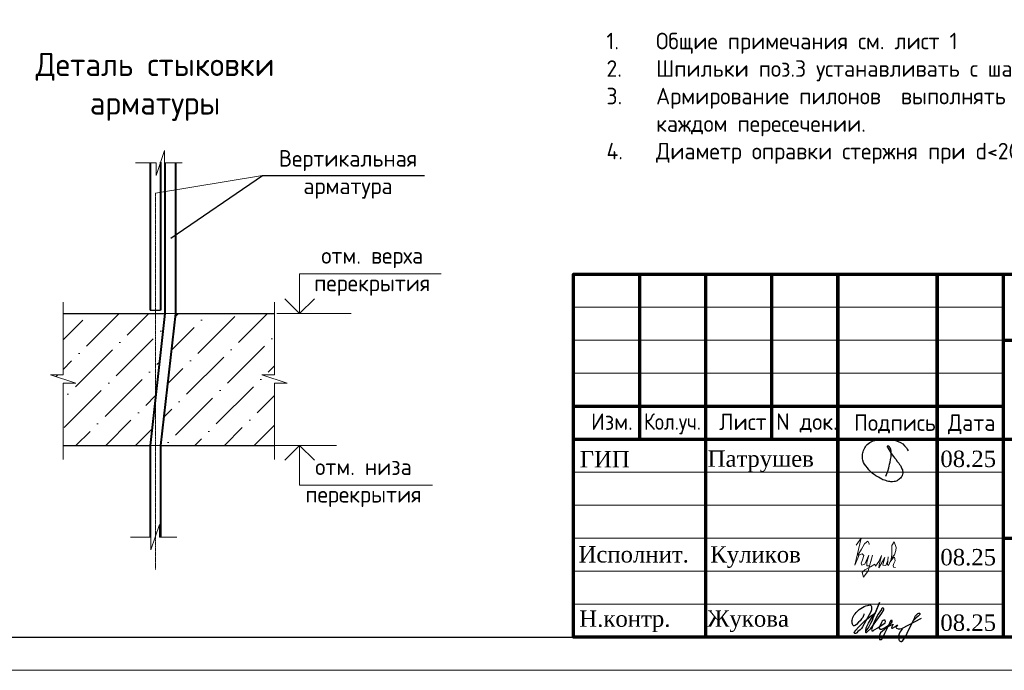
# Model space of a CAD drawing. Header units: millimetres. Extents: x 369815 to 1481759, y -423071 to -27917.
# Tile 23 of 256: x 512411 to 527311, y -396966 to -387112. Entities that reach past the tile are written whole.
import ezdxf

# ---------------------------------------------------------------- set-up
doc = ezdxf.new("R2010")
doc.units = ezdxf.units.MM
doc.linetypes.add('CENTER2', pattern=[28.575, 19.05, -3.175, 3.175, -3.175])
for name, color, linetype in [('PDF7_Text', 7, 'Continuous'), ('PDF8_Text', 7, 'Continuous'), ('ТОЛСТЫЕ_ОСНОВНЫЕ', 6, 'Continuous')]:
    doc.layers.add(name, color=color, linetype=linetype)
for name, color, linetype, lineweight in [('Выноски', 20, 'Continuous', 20), ('подоснова', 151, 'Continuous', 5), ('размер', 1, 'Continuous', 25), ('РАЗМЕРЫ', 1, 'Continuous', 9), ('Рамка', 7, 'Continuous', 70), ('Текст', 7, 'Continuous', 25), ('ТОНКИЕ', 7, 'Continuous', 9)]:
    doc.layers.add(name, color=color, linetype=linetype, lineweight=lineweight)
doc.styles.add('GOST-2.304_Type-B', font='GOST_Common.ttf')
doc.styles.add('PDF Times New Roman', font='times.ttf')
doc.styles.add('style_Tonin', font='simplex.shx', dxfattribs={"width": 0.9})
doc.styles.add('ГОСТ', font='GOST_Common.ttf')
doc.dimstyles.new('20', dxfattribs={"dimtxt": 2.5, "dimasz": 2.5, "dimexe": 1.25, "dimexo": 0.625, "dimtad": 1, "dimdec": 0, "dimlfac": 20, "dimtxsty": 'style_Tonin', "dimblk": 'ARCHTICK', "dimcen": 0, "dimclrt": 256, "dimadec": 0, "dimazin": 0, "dimtfac": 1, "dimtdec": 0, "dimtmove": 0, "dimatfit": 0, "dimfxl": 1, "dimarcsym": 0})

# ---------------------------------------------------------------- blocks, each defined once
blk = doc.blocks.new('*U78')
at = {"layer": 'ТОЛСТЫЕ_ОСНОВНЫЕ', "color": 6}
blk.add_lwpolyline([(20, 5), (415, 5), (415, 292), (20, 292)], close=True, dxfattribs=at)
at = {"layer": 'ТОНКИЕ'}
blk.add_lwpolyline([(0, 0), (420, 0), (420, 297), (0, 297)], close=True, dxfattribs=at)
blk = doc.blocks.new('11')
at = {"layer": 'Выноски'}
for p, q in [((47962, 66737), (47989, 66781)), ((47989, 66781), (48016, 66806)), ((48016, 66806), (48038, 66823)), ((48038, 66823), (48060, 66786)), ((48060, 66786), (48058, 66769)), ((47885, 66608), (47944, 66700)), ((47944, 66700), (47962, 66737))]:
    blk.add_line(p, q, dxfattribs=at)
blk.add_lwpolyline([(47863, 66761), (47937, 66865), (47843, 66458), (47885, 66564), (47905, 66616), (47954, 66628), (47979, 66606), (47957, 66539), (47937, 66487), (47947, 66458), (47991, 66470), (48051, 66611), (48041, 66569), (48023, 66505), (48023, 66448), (48065, 66448), (48090, 66529), (48110, 66608), (48043, 66369), (47972, 66275), (47954, 66344), (47991, 66389), (48078, 66431), (48142, 66470), (48154, 66441), (48204, 66512), (48246, 66606), (48209, 66455), (48204, 66418), (48295, 66574), (48265, 66463), (48265, 66455), (48312, 66453), (48342, 66529), (48347, 66584), (48337, 66465), (48349, 66453), (48401, 66569), (48443, 66616), (48461, 66678), (48466, 66727), (48436, 66811), (48399, 66754), (48399, 66618), (48389, 66549), (48374, 66507), (48416, 66564), (48441, 66576), (48451, 66524), (48433, 66482), (48419, 66453), (48424, 66428), (48458, 66421)], dxfattribs=at)
blk = doc.blocks.new('яяя')
at = {"lineweight": 30}
for points in [[(345424, 110432), (345425, 110410), (345424, 110397), (345417, 110379), (345406, 110350), (345390, 110319), (345357, 110275), (345310, 110221), (345265, 110176), (345198, 110110), (345161, 110077), (345133, 110066), (345116, 110066), (345102, 110075), (345090, 110091), (345082, 110115), (345074, 110146), (345066, 110182), (345064, 110206), (345067, 110234), (345077, 110278), (345095, 110320), (345114, 110361), (345134, 110395), (345159, 110428), (345195, 110469), (345228, 110506), (345284, 110560), (345331, 110595), (345379, 110625), (345435, 110648), (345486, 110670), (345532, 110686), (345573, 110696), (345605, 110698), (345621, 110695), (345635, 110687), (345648, 110671), (345656, 110649), (345659, 110625), (345659, 110583), (345656, 110553), (345647, 110523), (345635, 110489), (345387, 110033), (345349, 109985), (345311, 109948), (345247, 109889), (345209, 109858), (345192, 109844), (345180, 109837), (345157, 109833), (345150, 109835), (345140, 109842), (345135, 109856), (345138, 109881), (345148, 109892), (345183, 109930), (345267, 110024), (345343, 110105), (345455, 110213), (345617, 110343), (345775, 110456), (345811, 110526), (345838, 110607), (345890, 110740), (345902, 110771), (345698, 110295), (345672, 110226), (345626, 110132), (345572, 110032), (345518, 109953), (345481, 109918), (345497, 110001), (345567, 110147), (345655, 110301), (345760, 110442)], [(345481, 109918), (345476, 109896), (345475, 109874), (345485, 109861), (345506, 109866), (345539, 109891), (345632, 109983), (345968, 110450), (346022, 110527), (346029, 110560), (346027, 110579), (346026, 110590), (346010, 110605), (345993, 110609), (345975, 110601), (345962, 110584), (345954, 110562), (345857, 110421), (345783, 110292), (345741, 110183), (345701, 110079), (345665, 109985), (345660, 109952), (345666, 109929), (345669, 109915), (345682, 109910), (345702, 109914), (345735, 109941), (345846, 110007), (346065, 110160), (346075, 110193), (346070, 110217), (346066, 110236), (346052, 110241), (346030, 110241), (346007, 110228), (345978, 110203), (345960, 110164), (345892, 110010), (345895, 109986), (345904, 109966), (345925, 109964), (345969, 109968), (346045, 110000), (346218, 110114), (346261, 110154), (346280, 110184), (346282, 110210), (346278, 110225), (346263, 110229), (346241, 110222), (346220, 110198), (346162, 110049), (345989, 109904), (345932, 109849), (345906, 109805), (345891, 109739), (345890, 109690), (345899, 109652), (345924, 109647), (345956, 109655), (345980, 109674), (346058, 109838), (346158, 110046), (346261, 110098), (346314, 110120), (346292, 110079), (346269, 110036), (346261, 110008), (346267, 109998), (346293, 109998), (346363, 110039), (346445, 110095), (346421, 110068), (346414, 110040), (346407, 110011), (346416, 109990), (346466, 109972), (346509, 109977), (346574, 109984), (347172, 110293)], [(346586, 109971), (346543, 109917), (346509, 109873), (346489, 109825), (346475, 109767), (346472, 109710), (346478, 109675), (346485, 109641), (346501, 109621), (346517, 109602), (346542, 109589), (346568, 109592), (346605, 109620), (346680, 109731), (346736, 109842), (346865, 110115), (346962, 110290), (346969, 110318), (346979, 110360), (347013, 110403), (347056, 110434), (347091, 110450), (347109, 110450), (347121, 110434), (347115, 110405), (347072, 110355), (347012, 110307), (346924, 110222)]]:
    blk.add_lwpolyline(points, dxfattribs=at)
blk = doc.blocks.new('Патрушев')
at = {"color": 5, "lineweight": 25}
blk.add_lwpolyline([(58.5, -35.09), (59.7, -31.98), (60.22, -29.81), (60.47, -28.76), (60.76, -27.56), (61.06, -26.32), (61.37, -24.67), (61.64, -22.98), (61.77, -21.63), (61.83, -20.46), (61.74, -19.5), (61.5, -18.56), (61.27, -17.93), (60.96, -17.34), (60.63, -16.86), (60.45, -16.66), (60.39, -16.62), (60.25, -16.53), (60.03, -16.42), (59.74, -16.36), (59.56, -16.39), (59.41, -16.5), (59.32, -16.73), (59.32, -16.96), (59.41, -17.15), (61.8, -21.04), (63.12, -22.91), (63.7, -23.61), (64.53, -24.59), (65.48, -25.87), (66.43, -27.07), (66.87, -27.73), (67.42, -28.44), (67.68, -28.93), (68, -29.52), (68.38, -30.41), (68.65, -31), (68.82, -31.71), (68.89, -32.2), (68.93, -32.68), (68.9, -33.35), (68.81, -33.79), (68.57, -34.59), (68.27, -35.18), (67.92, -35.7), (67.56, -36.23), (66.92, -36.75), (66.44, -37.14), (65.93, -37.49), (65.34, -37.85), (64.79, -38.12), (64.12, -38.33), (63.56, -38.4), (62.54, -38.51), (61.58, -38.47), (60.89, -38.38), (60.1, -38.27), (59.25, -38.05), (58.41, -37.75), (57.66, -37.55), (56.61, -37.27), (55.88, -36.92), (54.92, -36.35), (53.85, -35.72), (53.05, -35.25), (52.17, -34.73), (51.27, -34.08), (50.13, -33.27), (49.09, -32.31), (47.96, -31.09), (47.07, -29.92), (46.05, -28.68), (45.23, -27.65), (44.74, -26.54), (44.28, -25.09), (44.05, -24.29), (43.98, -23.29), (43.94, -22.47), (43.99, -21.49), (44.18, -20.57), (44.46, -19.97), (44.74, -19.1), (45.02, -18.24), (45.49, -17.42), (45.85, -16.92), (46.39, -16.14), (46.99, -15.53), (47.83, -14.81), (48.65, -14.29), (49.43, -13.79), (50.53, -13.27), (51.57, -12.89), (52.65, -12.48), (54.17, -12.1), (55.44, -11.87), (56.95, -11.79), (58.35, -11.79), (59.63, -11.91), (61, -12.05), (62.71, -12.35), (64.46, -12.88), (66.16, -13.58), (67.55, -14.27), (68.88, -15.13), (70.02, -16.25), (71.14, -17.49), (71.67, -18.26), (72.28, -19.27)], dxfattribs=at)
blk = doc.blocks.new('штамп кж1.1')
at = {"layer": 'Рамка', "color": 7}
for p, q in [((405358, -83134), (405358, -80634)), ((407358, -83134), (407358, -80634)), ((410858, -81634), (422858, -81634)), ((404358, -82634), (410858, -82634)), ((404358, -83134), (422858, -83134)), ((410858, -84634), (422858, -84634))]:
    blk.add_line(p, q, dxfattribs=at)
at = {"layer": 'Рамка'}
for p, q in [((406358, -86134), (406358, -80634)), ((408358, -86134), (408358, -80634)), ((408358, -80634), (408358, -86134)), ((409858, -80634), (409858, -86134)), ((409858, -86134), (409858, -80634)), ((410858, -80634), (410858, -86134))]:
    blk.add_line(p, q, dxfattribs=at)
at = {"layer": 'Рамка', "color": 7, "lineweight": 15}
for p, q in [((404358, -81134), (410858, -81134)), ((404358, -81634), (410858, -81634)), ((404358, -82134), (410858, -82134)), ((404358, -83634), (410858, -83634)), ((404358, -84134), (410858, -84134)), ((404358, -84634), (410858, -84634)), ((404358, -85134), (410858, -85134)), ((404358, -85634), (410858, -85634))]:
    blk.add_line(p, q, dxfattribs=at)
at = {"layer": 'Рамка'}
blk.add_lwpolyline([(422858, -86134), (404358, -86134), (404358, -80634), (422858, -80634)], close=True, dxfattribs=at)
at = {"color": 5, "xscale": 24.5, "yscale": 24.5, "zscale": 24.5}
blk.add_blockref('Патрушев', (407651, -82836), dxfattribs=at)
at = {"color": 2, "lineweight": 60, "xscale": 0.5, "yscale": 0.5, "zscale": 0.5}
blk.add_blockref('яяя', (236038, -140993), dxfattribs=at)
at = {"layer": 'Выноски', "color": 0}
blk.add_blockref('11', (360773, -151499), dxfattribs=at)
at = {"layer": 'PDF7_Text', "char_height": 248, "attachment_point": 7, "style": 'PDF Times New Roman'}
for s, insert in [('08.25', (409908, -83561)), ('Патрушев', (406387, -83634)), ('08.25', (409908, -85050)), ('Жукова', (406381, -86056)), ('08.25', (409908, -86042))]:
    blk.add_mtext(s, dxfattribs=dict(at, insert=insert))
at = {"layer": 'PDF7_Text', "insert": (406426, -85084), "char_height": 247.95, "attachment_point": 7, "style": 'PDF Times New Roman'}
blk.add_mtext_dynamic_manual_height_columns('{\\C256;Куликов}', width=2000, gutter_width=1250, heights=[0], dxfattribs=at)
at = {"layer": 'PDF8_Text', "char_height": 248, "attachment_point": 7, "style": 'PDF Times New Roman'}
for s, insert in [('ГИП', (404451, -83561)), ('Исполнит.', (404432, -85007)), ('Н.контр.', (404445, -86056))]:
    blk.add_mtext(s, dxfattribs=dict(at, insert=insert))
at = {"layer": 'Текст', "color": 7, "style": 'ГОСТ'}
for s, p in [('Изм.', (404622, -82993)), ('Лист', (406561, -82996)), ('N док.', (407423, -82993)), ('Подпись', (408601, -83008)), ('Дата', (410023, -83008))]:
    blk.add_text(s, height=250, dxfattribs=at).set_placement(p)
at = {"layer": 'Текст', "color": 7, "style": 'ГОСТ', "width": 0.9}
blk.add_text('Кол.уч.', height=250, dxfattribs=at).set_placement((405423, -82992))
at = {"layer": 'Текст', "color": 7, "attachment_point": 1, "style": 'ГОСТ'}
for s, width, heights, insert, char_height in [('\\pi594.35517;{\\fTimes New Roman|b0|i0|c204|p18;\\C256;Строительство жилого комплекса со  встроенными помещениями \\P\\pi1441.86779;общественного-делового, коммерческого назначения и \\P\\pi41.3631;поликлиническим учреждением по адресу: г. Чита, ул. 1-я Коллективная}', 11543.07, [0], (411117, -81801), 250), ('\\pi389.01406;{\\fTimes New Roman|b0|i0|c204|p18;\\C256;«Жилой дом со встроенными помещениями \\P\\pi641.91601;общественно-делового и коммерческого \\P\\pi302.06381;назначения на первом этаже здания», поз. 3.1\\P}', 7000, [1500], (410844, -83331), 225)]:
    blk.add_mtext_dynamic_manual_height_columns(s, width=width, gutter_width=12.5, heights=heights, dxfattribs=dict(at, insert=insert, char_height=char_height))
blk = doc.blocks.new('_ArchTick')
at = {"color": 0, "linetype": 'ByBlock', "const_width": 0.15}
blk.add_lwpolyline([(-0.5, -0.5), (0.5, 0.5)], dxfattribs=at)

msp = doc.modelspace()

# ---------------------------------------------------------------- hatches: boundary and pattern name
at = {"lineweight": 5}
h = msp.add_hatch(dxfattribs=at)
h.set_pattern_fill('ANSI36', color=256, scale=100, style=0)
h.set_pattern_definition([(45, (325566.04, -456434.03), (168.3798, 617.3926), [793.75, -158.75, 0, -158.75])])
h.paths.add_polyline_path([(514609.4, -391562.2), (514465.2, -391562.2), (514465.2, -392838.1)])
h.paths.add_polyline_path([(516267.6, -391562.2), (514769.4, -391562.2), (514543.4, -393562.2), (516267.6, -393562.2), (516267.6, -392617.6), (516458.8, -392617.6), (516076.3, -392490.1), (516267.6, -392490.1)])
h.paths.add_polyline_path([(514465.2, -391562.2), (513070.7, -391562.2), (513070.7, -392490.1), (512879.4, -392490.1), (513262, -392617.6), (513070.7, -392617.6), (513070.7, -393562.2), (514383.4, -393562.2), (514465.2, -392838.1)])

# ---------------------------------------------------------------- linework, layer by layer
at = {"color": 0, "lineweight": 40}
for p, q in [((514383.4, -389280.7, -3100), (514383.4, -391512.2, -3100)), ((514543.4, -389270.9, -3100), (514543.4, -391512.2, -3100))]:
    msp.add_line(p, q, dxfattribs=at)
at = {"lineweight": 20}
for p, q in [((514465.2, -389737.8, -3100), (516085.8, -389474.6, -3100)), ((516179.2, -393562.2, -3100), (517204.9, -393562.2, -3100))]:
    msp.add_line(p, q, dxfattribs=at)
at = {"color": 0, "linetype": 'CENTER2', "lineweight": 18}
msp.add_line((514465.2, -389737.8, -3100), (514465.2, -395439.7, -3100), dxfattribs=at)
at = {"color": 0, "lineweight": 30}
for p, q in [((514383.4, -391512.2, -3100), (514543.4, -391512.2, -3100)), ((513070.7, -391562.2, -3100), (514609.4, -391562.2, -3100)), ((514769.4, -391562.2, -3100), (516267.6, -391562.2, -3100)), ((513067.8, -393562.2, -3100), (514383.4, -393562.2, -3100)), ((514543.4, -393562.2, -3100), (516264.7, -393562.2, -3100))]:
    msp.add_line(p, q, dxfattribs=at)
at = {"lineweight": 15}
for p, q in [((514609.4, -391562.2, -3100), (514769.4, -391562.2, -3100)), ((514383.4, -393562.2, -3100), (514543.4, -393562.2, -3100))]:
    msp.add_line(p, q, dxfattribs=at)
at = {"lineweight": 20, "ltscale": 50}
msp.add_line((516300.4, -391562.2, -3100), (517427.3, -391562.2, -3100), dxfattribs=at)
at = {"linetype": 'ByBlock', "lineweight": 18, "elevation": -3100}
for points in [[(514164.6, -389282.7), (514475.7, -389282.7), (514475.7, -389473.9), (514603.2, -389091.4), (514603.2, -389282.7), (514867.5, -389282.7)], [(513070.7, -391389), (513070.7, -392490.1), (512879.4, -392490.1), (513262, -392617.6), (513070.7, -392617.6), (513070.7, -393774.5)], [(516267.6, -391389), (516267.6, -392490.1), (516076.3, -392490.1), (516458.8, -392617.6), (516267.6, -392617.6), (516267.6, -393774.5)], [(514086.5, -394950.3), (514397.6, -394950.3), (514397.6, -395141.6), (514525.2, -394759), (514525.2, -394950.3), (514789.5, -394950.3)]]:
    msp.add_lwpolyline(points, dxfattribs=at)
at = {"color": 0, "lineweight": 40, "elevation": -3100}
for points in [[(514609.4, -389282.7), (514609.4, -391562.2), (514383.4, -393562.2), (514383.4, -394950.3)], [(514769.4, -389282.7), (514769.4, -391562.2), (514543.4, -393562.2), (514543.4, -394950.3)]]:
    msp.add_lwpolyline(points, dxfattribs=at)
at = {"lineweight": 30, "elevation": -3100}
for points in [[(516870.4, -391341.5), (516647.4, -391562.2), (516424.4, -391341.5)], [(516870.4, -393782.8), (516647.4, -393562.2), (516424.4, -393782.8)]]:
    msp.add_lwpolyline(points, dxfattribs=at)
at = {"layer": 'подоснова', "elevation": -3100}
for points in [[(516647.4, -391562.2), (516647.4, -390962.2), (518789, -390962.2)], [(516647.4, -393562.2), (516647.4, -394162.2), (518656.2, -394162.2)]]:
    msp.add_lwpolyline(points, dxfattribs=at)

# ---------------------------------------------------------------- block references
at = {"xscale": 100, "yscale": 100, "zscale": 100}
msp.add_blockref('*U78', (497793.5, -396966.1, 3100), dxfattribs=at)
at = {"layer": 'размер'}
for p in [(72562.5, -310331.9, 3100), (116435.2, -310331.9, 3100)]:
    msp.add_blockref('штамп кж1.1', p, dxfattribs=at)

# ---------------------------------------------------------------- texts
at = {"ltscale": 100, "insert": (521291.1, -387310.8, 3100), "char_height": 250, "width": 17398.124, "attachment_point": 1, "style": 'GOST-2.304_Type-B'}
msp.add_mtext('\\pi-750,l750,t750,5000;1.^IОбщие примечания см. лист 1\\P2.^IШпильки поз.3 устанавливать с шагом 400 по вертикали и с шагом  400 по горизонтали .\\P3.^IАрмирование пилонов  выполнять отдельными стержнями. Арматуру вязать вязальной проволокой в каждом пересечении.\\P{\\C7;4.^IДиаметр оправки стержня при d<20мм - 5d, при d≥20мм - 8d}', dxfattribs=at)
at = {"layer": 'Выноски', "color": 240, "true_color": 0xed1f24, "insert": (476801.7, -389713.7), "char_height": 250, "width": 18219.66, "attachment_point": 1, "style": 'ГОСТ'}
msp.add_mtext('\\pi-500,l500;В выделенной области представлена замененная ( актуальная) версия. Содержание изменения см. в листе разрешения на внесение изменений{\\H1.025x; }', dxfattribs=at)
at = {"layer": 'РАЗМЕРЫ', "attachment_point": 5, "style": 'GOST-2.304_Type-B'}
for s, insert, char_height in [('Деталь стыковки\\Pарматуры ', (514460.1, -388130.6), 350), ('Вертикальная\\Pарматура', (517379, -389455.5), 250), ('отм. верха \\Pперекрытия', (517746.8, -390925.9), 250), ('отм. низа \\Pперекрытия', (517613.9, -394125.9), 250)]:
    msp.add_mtext_dynamic_manual_height_columns(s, width=3941.213, gutter_width=625, heights=[0], dxfattribs=dict(at, insert=insert, char_height=char_height))
at = {"layer": 'Текст', "color": 7, "insert": (483420.8, -394966.1, 3100), "char_height": 250, "attachment_point": 1, "style": 'ГОСТ'}
msp.add_mtext_dynamic_manual_height_columns('\\pi3500;\\P\\pi1484.09091;{\\C0;План пилонов} 15-го этажа{\\H1.83333x; }', width=7000, gutter_width=12.5, heights=[1500], dxfattribs=at)

# ---------------------------------------------------------------- leaders
at = {"layer": 'подоснова', "has_arrowhead": 0}
msp.add_leader([(514700.3, -390422.4, -3100), (516085.8, -389474.6, -3100), (518537.2, -389474.6, -3100)], dimstyle='20', override={"dimasz": 1.5, "dimldrblk": 'Dot'}, dxfattribs=at)

doc.saveas('drawing.dxf')
